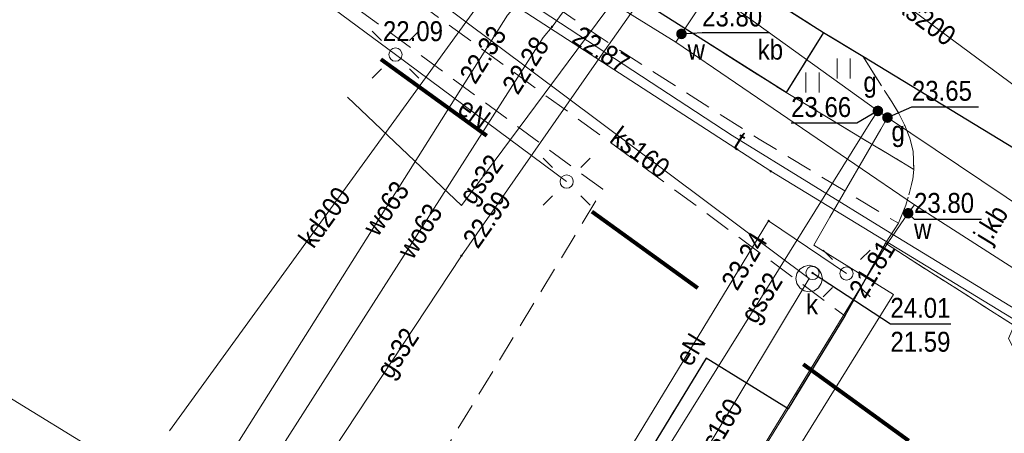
# Model space of a CAD drawing. Header units: metres. Extents: x 5490589 to 5490956, y 5935138 to 5935420.
# Tile 24 of 37: x 5490788 to 5490825, y 5935177 to 5935192. Entities that reach past the tile are written whole.
import ezdxf
from ezdxf.enums import TextEntityAlignment as Align

# ---------------------------------------------------------------- set-up
doc = ezdxf.new("R2010")
doc.units = ezdxf.units.M
doc.header["$MEASUREMENT"] = 0
for name, pattern in [('1.0_0.5', [1.5, 1, -0.5]), ('1.5_0.5', [2, 1.5, -0.5]), ('218-1000', [1.4, 0.7, -0.7]), ('219-500', [0]), ('egug-500', [0])]:
    doc.linetypes.add(name, pattern=pattern)
doc.layers.get('0').update_dxf_attribs({"color": 2, "linetype": 'CONTINUOUS', "lineweight": 5})
for name, color, linetype in [('203-punkt graniczny', 7, 'CONTINUOUS'), ('218-kontur użytku gruntowego', 7, 'CONTINUOUS'), ('219-działka ewidencyjna', 7, 'CONTINUOUS'), ('chodnik', 7, 'CONTINUOUS'), ('jezdnia', 7, 'CONTINUOUS'), ('jezdnia-Atr17', 7, 'CONTINUOUS'), ('komora podziemna', 7, 'CONTINUOUS'), ('krawężnik', 7, 'CONTINUOUS'), ('latarnia', 7, 'CONTINUOUS'), ('obszar utwardzony', 7, 'CONTINUOUS'), ('obszar utwardzony-Atr17', 7, 'CONTINUOUS'), ('przewód elektroenergetyczny podziemny', 7, 'CONTINUOUS'), ('przewód elektroenergetyczny podziemny-Atr1', 7, 'CONTINUOUS'), ('przewód gazowy', 7, 'CONTINUOUS'), ('przewód gazowy-Atr1', 7, 'CONTINUOUS'), ('przewód kanalizacyjny', 7, 'CONTINUOUS'), ('przewód kanalizacyjny-Atr1', 7, 'CONTINUOUS'), ('przewód telekomunikacyjny podziemny', 7, 'CONTINUOUS'), ('przewód telekomunikacyjny podziemny-Atr1', 7, 'CONTINUOUS'), ('przewód wodociągowy', 7, 'CONTINUOUS'), ('przewód wodociągowy-Atr1', 7, 'CONTINUOUS'), ('rzędna', 7, 'CONTINUOUS'), ('rzędna-Atr2', 7, 'CONTINUOUS'), ('rzędna-Atr3', 7, 'CONTINUOUS'), ('trawnik', 7, 'CONTINUOUS'), ('właz do komory lub kanału - okrągły', 7, 'CONTINUOUS'), ('właz do komory lub kanału - okrągły-Atr17', 7, 'CONTINUOUS'), ('zasuwa lub zawór', 7, 'CONTINUOUS'), ('zasuwa lub zawór-Atr17', 7, 'CONTINUOUS')]:
    doc.layers.add(name, color=color, linetype=linetype)
doc.layers.add('zakres nowy', color=6, linetype='218-1000', lineweight=80)
doc.styles.get("Standard").update_dxf_attribs({"font": 'Working1250', "width": 0.75})

# ---------------------------------------------------------------- blocks, each defined once
blk = doc.blocks.new('203')
at = {"linetype": 'Continuous', "lineweight": 0}
h = blk.add_hatch(color=0, dxfattribs=at)
edge = h.paths.add_edge_path()
edge.add_arc((0, 0), 0.045, 0, 360)
blk = doc.blocks.new('TU04')
at = {"color": 0, "linetype": 'Continuous', "lineweight": 13}
for p, q in [((0, 0), (0, 0.75)), ((0.5, 0), (0.5, 0.75))]:
    blk.add_line(p, q, dxfattribs=at)
blk = doc.blocks.new('US22')
at = {"color": 0, "linetype": 'Continuous', "lineweight": 13}
blk.add_circle((0, 0), 0.25, dxfattribs=at)
blk = doc.blocks.new('PW01')
at = {"linetype": 'Continuous', "lineweight": 13}
h = blk.add_hatch(color=0, dxfattribs=at)
edge = h.paths.add_edge_path()
edge.add_arc((0, 0), 0.045, 0, 360)
blk = doc.blocks.new('SM01')
at = {"color": 0, "linetype": 'Continuous', "lineweight": 13}
for p, q in [((-0.53, 0.531), (-0.883, 0.884)), ((0.531, 0.531), (0.884, 0.884)), ((-0.53, -0.53), (-0.883, -0.883)), ((0.531, -0.53), (0.884, -0.883))]:
    blk.add_line(p, q, dxfattribs=at)
blk.add_circle((0, 0), 0.25, dxfattribs=at)
blk = doc.blocks.new('US25')
at = {"linetype": 'Continuous', "lineweight": 0}
h = blk.add_hatch(color=0, dxfattribs=at)
edge = h.paths.add_edge_path()
edge.add_arc((0, 0), 0.2, 0, 360)

msp = doc.modelspace()

# ---------------------------------------------------------------- linework, layer by layer
at = {"layer": '218-kontur użytku gruntowego', "color": 3, "linetype": 'egug-500', "lineweight": 18, "flags": 128}
for points in [[(5490805.16, 5935193.85), (5490816.54, 5935186.46)], [(5490816.54, 5935186.46), (5490805.16, 5935193.85)], [(5490816.54, 5935186.46), (5490831.22, 5935177.52)], [(5490831.22, 5935177.52), (5490816.54, 5935186.46)]]:
    msp.add_lwpolyline(points, dxfattribs=at)
at = {"layer": '219-działka ewidencyjna', "color": 7, "linetype": '219-500', "lineweight": 18, "flags": 128}
for points in [[(5490805.16, 5935193.85), (5490816.54, 5935186.46)], [(5490816.54, 5935186.46), (5490831.22, 5935177.52)]]:
    msp.add_lwpolyline(points, dxfattribs=at)
at = {"layer": 'chodnik', "color": 7, "linetype": '1.0_0.5', "lineweight": 18, "flags": 128}
for points in [[(5490778.34, 5935216.83), (5490776.72, 5935214.62), (5490778.06, 5935213.65), (5490779.52, 5935215.75), (5490782.7, 5935212.88), (5490787.41, 5935208.76), (5490792, 5935204.85), (5490795.86, 5935201.73), (5490795.1, 5935200.72), (5490796.38, 5935199.75), (5490797.09, 5935200.8), (5490800.05, 5935198.56), (5490807.47, 5935193.31), (5490810.87, 5935191), (5490816.1, 5935187.67), (5490821.34, 5935184.5), (5490821.62, 5935185.18), (5490821.76, 5935185.66), (5490821.88, 5935186.16), (5490821.92, 5935186.53), (5490817.12, 5935189.42), (5490811.98, 5935192.68), (5490808.62, 5935194.96), (5490803.67, 5935198.46), (5490801.21, 5935200.26), (5490798.84, 5935202.09), (5490796.46, 5935203.91), (5490793.22, 5935206.43), (5490790.93, 5935208.37), (5490788.61, 5935210.38), (5490784.05, 5935214.37), (5490781.82, 5935216.4), (5490779.61, 5935218.44), (5490775.3, 5935222.87), (5490771.16, 5935227.16), (5490762.19, 5935236.95), (5490761.88, 5935237.35), (5490761.63, 5935237.8), (5490761.52, 5935238.13), (5490761.49, 5935238.45), (5490761.53, 5935238.79), (5490761.69, 5935239.29), (5490761.89, 5935239.75), (5490762.17, 5935240.18), (5490762.52, 5935240.67), (5490760.1, 5935243.77), (5490759.14, 5935243.44), (5490758.62, 5935243.34), (5490758.15, 5935243.3), (5490757.66, 5935243.28), (5490757.14, 5935243.26), (5490756.14, 5935243.23), (5490755.14, 5935243.26), (5490754.13, 5935243.33), (5490753.62, 5935243.39), (5490753.13, 5935243.48), (5490752.66, 5935243.58), (5490752.15, 5935243.7), (5490751.71, 5935243.9), (5490751.08, 5935244.31), (5490749.35, 5935243.37), (5490747.61, 5935242.42), (5490728.02, 5935231.69), (5490713.43, 5935223.69), (5490712.7, 5935222.79), (5490712.25, 5935222.22), (5490711.77, 5935221.5), (5490711.41, 5935220.83), (5490711.11, 5935219.98), (5490729.81, 5935230.21), (5490750.94, 5935241.71), (5490751.19, 5935241.8), (5490751.47, 5935241.79), (5490752.22, 5935241.59), (5490752.71, 5935241.49), (5490753.21, 5935241.39), (5490753.71, 5935241.34), (5490754.21, 5935241.3), (5490754.71, 5935241.25), (5490755.39, 5935241.23), (5490755.74, 5935241.23), (5490756.07, 5935241.09), (5490756.35, 5935240.88), (5490761.98, 5935234.06), (5490765.98, 5935229.55), (5490769.38, 5935225.85), (5490773.76, 5935221.34), (5490778.2, 5935217.04)], [(5490725.49, 5935196.72), (5490726.23, 5935195.39), (5490743.06, 5935204.55), (5490744.86, 5935205.52), (5490767.3, 5935217.72), (5490775.26, 5935211.72), (5490774.59, 5935210.83), (5490775.87, 5935209.83), (5490776.51, 5935210.78), (5490792.89, 5935198.51), (5490792.33, 5935197.76), (5490793.58, 5935196.8), (5490794.15, 5935197.57), (5490802.05, 5935191.8), (5490810.22, 5935185.78), (5490801.51, 5935171.37), (5490807.14, 5935167.97), (5490814.11, 5935179.42), (5490817.19, 5935177.52), (5490819.33, 5935181.02), (5490811.07, 5935187.13), (5490802.95, 5935193.04), (5490795.51, 5935198.54), (5490794.15, 5935199.55), (5490790.49, 5935202.24), (5490779.3, 5935210.52), (5490777.07, 5935212.14), (5490775.69, 5935213.17), (5490774.53, 5935214.02), (5490767.52, 5935219.61), (5490764.79, 5935218.16), (5490753.9, 5935212.2)]]:
    msp.add_lwpolyline(points, close=True, dxfattribs=at)
at = {"layer": 'jezdnia', "color": 7, "linetype": '1.5_0.5', "lineweight": 18, "flags": 128}
for points in [[(5490754, 5935262.06), (5490751.86, 5935265.39), (5490746.51, 5935273.75), (5490742.63, 5935279.84), (5490738.32, 5935286.44), (5490732.44, 5935295.73), (5490722.51, 5935311.34), (5490718.74, 5935317.25), (5490717.66, 5935318.92), (5490716.6, 5935320.62), (5490715.86, 5935321.91), (5490715.17, 5935323.27), (5490713.69, 5935326.49), (5490713.08, 5935327.85), (5490712.37, 5935329.69), (5490711.86, 5935331.13), (5490710.98, 5935334.03), (5490710.54, 5935335.49), (5490710.2, 5935336.88), (5490709.91, 5935337.91), (5490709.63, 5935339.3), (5490709.38, 5935340.82), (5490709.16, 5935342.35), (5490708.93, 5935343.86), (5490708.77, 5935345.32), (5490708.64, 5935346.8), (5490708.53, 5935348.26), (5490708.49, 5935350.27), (5490708.49, 5935352.27), (5490708.52, 5935354.29), (5490708.69, 5935357.31), (5490708.92, 5935359.29), (5490709.22, 5935361.29), (5490709.44, 5935362.78), (5490709.76, 5935364.23), (5490710.63, 5935367.57), (5490711.19, 5935368.99), (5490711.62, 5935369.88), (5490712.04, 5935370.75), (5490712.55, 5935371.63), (5490712.82, 5935372.06), (5490713.19, 5935372.46), (5490713.52, 5935372.84), (5490713.91, 5935373.2), (5490714.28, 5935373.53), (5490714.72, 5935373.8), (5490715.14, 5935373.99), (5490715.59, 5935374.2), (5490716.1, 5935374.35), (5490716.58, 5935374.46), (5490717.06, 5935374.54), (5490717.59, 5935374.6), (5490718.09, 5935374.63), (5490718.59, 5935374.65), (5490719.09, 5935374.64), (5490719.58, 5935374.59), (5490720.06, 5935374.47), (5490720.55, 5935374.34), (5490721.53, 5935374.04), (5490723.41, 5935373.35), (5490702.58, 5935381.08), (5490702.88, 5935380.9), (5490703.47, 5935380.34), (5490704.14, 5935379.62), (5490704.41, 5935379.22), (5490704.74, 5935378.8), (5490705, 5935378.36), (5490705.24, 5935377.93), (5490705.41, 5935377.45), (5490705.56, 5935376.98), (5490705.82, 5935376), (5490705.91, 5935375.52), (5490705.96, 5935375), (5490705.84, 5935373.98), (5490705.68, 5935373.03), (5490704.59, 5935369.2), (5490704.16, 5935367.65), (5490703.32, 5935364.34), (5490702.95, 5935362.4), (5490702.62, 5935360.41), (5490702.37, 5935358.41), (5490702.21, 5935356.95), (5490702.11, 5935355.46), (5490702, 5935353.48), (5490701.86, 5935351.04), (5490701.94, 5935349.48), (5490702, 5935347.48), (5490702.1, 5935345.49), (5490702.32, 5935343.51), (5490702.58, 5935341.53), (5490702.9, 5935339.58), (5490703.23, 5935337.6), (5490704.2, 5935333.72), (5490704.64, 5935332.3), (5490705.46, 5935329.97), (5490706.14, 5935328.08), (5490707.1, 5935325.83), (5490707.95, 5935324), (5490709.1, 5935321.76), (5490710.29, 5935319.58), (5490711.29, 5935317.81), (5490714.53, 5935312.73), (5490717.75, 5935307.69), (5490721, 5935302.68), (5490723.92, 5935298.01), (5490727.38, 5935292.63), (5490730.7, 5935287.45), (5490733.32, 5935283.34), (5490733.85, 5935282.52), (5490734.55, 5935281.41), (5490739.74, 5935273.17), (5490741.9, 5935269.87), (5490746.8, 5935262.16), (5490748.88, 5935258.81), (5490749.4, 5935257.88), (5490749.6, 5935257.24), (5490749.69, 5935256.22), (5490749.7, 5935255.72), (5490749.66, 5935254.72), (5490749.48, 5935253.71), (5490749.24, 5935252.74), (5490748.89, 5935251.77), (5490748.72, 5935251.33), (5490748.47, 5935250.87), (5490747.84, 5935249.96), (5490747.2, 5935249.3), (5490746.48, 5935248.68), (5490745.65, 5935248.12), (5490744.74, 5935247.55), (5490712.74, 5935230.16), (5490703.54, 5935225.12), (5490693.9, 5935219.85), (5490693.4, 5935219.62), (5490692.46, 5935219.23), (5490691.54, 5935218.92), (5490691.09, 5935218.79), (5490690.08, 5935218.63), (5490689.05, 5935218.54), (5490688.53, 5935218.56), (5490687.54, 5935218.63), (5490687.06, 5935218.73), (5490686.07, 5935219.05), (5490685.61, 5935219.22), (5490685.15, 5935219.42), (5490684.72, 5935219.66), (5490684.28, 5935219.91), (5490683.86, 5935220.2), (5490683.46, 5935220.5), (5490683.06, 5935220.82), (5490682.69, 5935221.17), (5490682.34, 5935221.51), (5490682.03, 5935221.84), (5490681.58, 5935222.25), (5490692, 5935203.21), (5490691.95, 5935203.64), (5490691.81, 5935204.11), (5490691.67, 5935204.57), (5490691.58, 5935205.09), (5490691.5, 5935205.57), (5490691.45, 5935206.08), (5490691.44, 5935206.59), (5490691.46, 5935207.1), (5490691.51, 5935207.6), (5490691.57, 5935208.09), (5490691.67, 5935208.6), (5490691.79, 5935209.07), (5490691.97, 5935209.54), (5490692.16, 5935210.01), (5490692.38, 5935210.47), (5490692.6, 5935210.92), (5490692.87, 5935211.35), (5490693.16, 5935211.75), (5490693.44, 5935212.14), (5490693.82, 5935212.5), (5490694.17, 5935212.86), (5490694.55, 5935213.19), (5490694.94, 5935213.49), (5490695.79, 5935214.04), (5490696.66, 5935214.53), (5490697.52, 5935215.02), (5490700.98, 5935216.88), (5490713.43, 5935223.69), (5490747.61, 5935242.42), (5490749.35, 5935243.37), (5490751.08, 5935244.31), (5490752.54, 5935244.93), (5490753.48, 5935245.27), (5490754.44, 5935245.5), (5490755.47, 5935245.62), (5490756.49, 5935245.57), (5490757.44, 5935245.48), (5490757.94, 5935245.33), (5490758.44, 5935245.18), (5490758.97, 5935244.88), (5490759.4, 5935244.58), (5490760.1, 5935243.77), (5490762.52, 5935240.67), (5490764.56, 5935238.37), (5490768.95, 5935233.26), (5490770.95, 5935231.1), (5490772.99, 5935228.9), (5490777.19, 5935224.62), (5490781.53, 5935220.39), (5490785.9, 5935216.42), (5490790.42, 5935212.45), (5490793, 5935210.21), (5490794.96, 5935208.49), (5490798.17, 5935206.07), (5490801.3, 5935203.57), (5490802.88, 5935202.4), (5490805.26, 5935200.59), (5490810.19, 5935197.14), (5490813.47, 5935194.9), (5490818.52, 5935191.68), (5490820, 5935190.79), (5490832.04, 5935183.46), (5490835.43, 5935181.38), (5490842.37, 5935177.14), (5490842.16, 5935176.8), (5490843.47, 5935176), (5490843.72, 5935176.35), (5490850.85, 5935171.98), (5490854.26, 5935169.93), (5490861.26, 5935165.65), (5490866.4, 5935162.52), (5490869.81, 5935160.5), (5490872.81, 5935165.67), (5490863.37, 5935171.42), (5490857.41, 5935175.05), (5490855.71, 5935176.07), (5490854.88, 5935176.62), (5490854.18, 5935177.24), (5490853.76, 5935177.67), (5490853.43, 5935178.05), (5490853.12, 5935178.46), (5490852.87, 5935178.88), (5490852.62, 5935179.32), (5490852.42, 5935179.78), (5490852.23, 5935180.26), (5490852.07, 5935180.73), (5490851.98, 5935181.24), (5490851.9, 5935181.72), (5490851.84, 5935182.21), (5490851.82, 5935182.71), (5490851.84, 5935183.22), (5490851.86, 5935183.73), (5490851.92, 5935184.22), (5490852.03, 5935184.71), (5490852.2, 5935185.34), (5490853.97, 5935188.73), (5490850.09, 5935193.68), (5490848.57, 5935191.56), (5490847.66, 5935190.36), (5490847.03, 5935189.58), (5490846.4, 5935188.81), (5490845.74, 5935188.06), (5490845.37, 5935187.7), (5490844.97, 5935187.4), (5490844.56, 5935187.12), (5490844.11, 5935186.9), (5490843.65, 5935186.7), (5490843.16, 5935186.55), (5490842.68, 5935186.42), (5490842.2, 5935186.37), (5490841.69, 5935186.29), (5490841.17, 5935186.25), (5490840.68, 5935186.22), (5490840.17, 5935186.24), (5490839.68, 5935186.32), (5490838.71, 5935186.6), (5490837.82, 5935187.05), (5490836.52, 5935187.78), (5490835.18, 5935188.62), (5490834.38, 5935189.08), (5490825.04, 5935194.87), (5490816.97, 5935199.82), (5490814.03, 5935201.78), (5490809.92, 5935204.66), (5490805.89, 5935207.58), (5490800.35, 5935211.9), (5490796.91, 5935214.74), (5490793.82, 5935217.29), (5490790.8, 5935219.95), (5490787.83, 5935222.62), (5490784.89, 5935225.39), (5490782.03, 5935228.18), (5490778.52, 5935231.68), (5490776.46, 5935233.91), (5490773.09, 5935237.6), (5490769.8, 5935241.37), (5490767.26, 5935244.46), (5490764.74, 5935247.57), (5490762.2, 5935250.68)], [(5490821.34, 5935184.5), (5490820.85, 5935183.75), (5490825.7, 5935180.65), (5490826.22, 5935181.5), (5490826.64, 5935182.02), (5490827.01, 5935182.38), (5490827.43, 5935182.69), (5490827.8, 5935182.9), (5490828.87, 5935183.21), (5490829.37, 5935183.3), (5490829.87, 5935183.37), (5490830.38, 5935183.38), (5490830.88, 5935183.39), (5490832.04, 5935183.46), (5490820, 5935190.79), (5490820.83, 5935189.48), (5490821.1, 5935189.07), (5490821.36, 5935188.63), (5490821.58, 5935188.18), (5490821.77, 5935187.7), (5490821.9, 5935187.21), (5490821.92, 5935186.53), (5490821.88, 5935186.16), (5490821.76, 5935185.66), (5490821.62, 5935185.18)]]:
    msp.add_lwpolyline(points, close=True, dxfattribs=at)
at = {"layer": 'jezdnia', "color": 7, "linetype": '1.5_0.5', "lineweight": 18}
msp.add_lwpolyline([(5490821.033, 5935143.133), (5490824.38, 5935148.65), (5490837.5, 5935170.17), (5490838.57, 5935171.95), (5490825.66, 5935179.83), (5490825.49, 5935180.16), (5490825.7, 5935180.65), (5490820.85, 5935183.75), (5490819.33, 5935181.02), (5490817.19, 5935177.52), (5490808.05, 5935162.56), (5490796.222, 5935143.133)], dxfattribs=at)
at = {"layer": 'komora podziemna', "color": 34, "linetype": 'Continuous', "lineweight": 18, "flags": 128}
msp.add_lwpolyline([(5490817.98, 5935182.92), (5490818.17, 5935182.88), (5490818.33, 5935182.77), (5490818.44, 5935182.61), (5490818.48, 5935182.42), (5490818.44, 5935182.23), (5490818.33, 5935182.07), (5490818.17, 5935181.96), (5490817.98, 5935181.92), (5490817.79, 5935181.96), (5490817.63, 5935182.07), (5490817.52, 5935182.23), (5490817.48, 5935182.42), (5490817.52, 5935182.61), (5490817.63, 5935182.77), (5490817.79, 5935182.88)], close=True, dxfattribs=at)
at = {"layer": 'krawężnik', "color": 7, "linetype": 'Continuous', "lineweight": 25, "flags": 128}
for points in [[(5490813.47, 5935194.9), (5490818.52, 5935191.68), (5490817.12, 5935189.42), (5490811.98, 5935192.68)], [(5490818.52, 5935191.68), (5490820, 5935190.79)], [(5490820, 5935190.79), (5490832.04, 5935183.46), (5490835.43, 5935181.38), (5490842.37, 5935177.14), (5490842.16, 5935176.8), (5490843.47, 5935176), (5490843.72, 5935176.35), (5490850.85, 5935171.98), (5490854.26, 5935169.93), (5490861.26, 5935165.65), (5490866.4, 5935162.52)]]:
    msp.add_lwpolyline(points, dxfattribs=at)
at = {"layer": 'krawężnik', "color": 7, "linetype": 'Continuous', "lineweight": 25}
msp.add_lwpolyline([(5490820.85, 5935183.75), (5490819.33, 5935181.02), (5490817.19, 5935177.52), (5490814.11, 5935179.42), (5490807.14, 5935167.97), (5490802.6, 5935160.42), (5490801.77, 5935159.1), (5490798.22, 5935153.29), (5490792.019, 5935143.133)], dxfattribs=at)
at = {"layer": 'obszar utwardzony', "color": 7, "linetype": '1.5_0.5', "lineweight": 18, "flags": 128}
msp.add_lwpolyline([(5490813.47, 5935194.9), (5490811.98, 5935192.68), (5490817.12, 5935189.42), (5490818.52, 5935191.68)], close=True, dxfattribs=at)
at = {"layer": 'przewód elektroenergetyczny podziemny', "color": 1, "linetype": 'Continuous', "lineweight": 18, "flags": 128}
for points in [[(5490802.42, 5935190.85), (5490796.6, 5935195.17)], [(5490802.42, 5935190.85), (5490808.86, 5935186.07)], [(5490808.73, 5935171.88), (5490816.46, 5935184.59), (5490819.39, 5935182.61)]]:
    msp.add_lwpolyline(points, dxfattribs=at)
at = {"layer": 'przewód gazowy', "color": 40, "linetype": 'Continuous', "lineweight": 18, "flags": 128}
for points in [[(5490853.03, 5935168.18), (5490844.68, 5935172.96), (5490834.29, 5935179.51), (5490820.93, 5935188.48), (5490820.57, 5935188.73), (5490814.62, 5935193.03), (5490812.79, 5935194.57), (5490812.23, 5935195.06), (5490798.33, 5935204.76), (5490786.81, 5935214.55), (5490770.88, 5935228.03), (5490769.54, 5935229.1), (5490756.14, 5935245.34)], [(5490812.79, 5935194.57), (5490812.5, 5935194.15), (5490809.9, 5935190.44), (5490804.9, 5935183.28), (5490797.49, 5935172.05), (5490781.59, 5935181.81), (5490778.29, 5935183.88), (5490777.44, 5935187.79), (5490768.01, 5935195.06), (5490765.8, 5935191.52), (5490759.79, 5935181.41), (5490761, 5935180.6)], [(5490812.23, 5935195.06), (5490811.94, 5935194.66), (5490809.24, 5935191.02), (5490804.9, 5935185.17), (5490800.62, 5935189.25)], [(5490798.45, 5935157.71), (5490800.61, 5935156.18), (5490810.35, 5935172.33), (5490818.2, 5935184.94), (5490820.31, 5935188.33), (5490820.57, 5935188.73)]]:
    msp.add_lwpolyline(points, dxfattribs=at)
at = {"layer": 'przewód gazowy', "color": 40, "linetype": 'Continuous', "lineweight": 18}
msp.add_lwpolyline([(5490820.93, 5935188.48), (5490820.68, 5935188.05), (5490818.76, 5935184.73), (5490818.16, 5935183.68), (5490821.16, 5935181.82), (5490814.29, 5935170.74), (5490807.48, 5935159.67), (5490800.64, 5935148.64), (5490797.239, 5935143.133)], dxfattribs=at)
at = {"layer": 'przewód kanalizacyjny', "color": 34, "linetype": 'Continuous', "lineweight": 18}
msp.add_lwpolyline([(5490843.12, 5935176.8), (5490804.89, 5935205.1), (5490770.59, 5935230.64), (5490754.39, 5935255.57), (5490729.9, 5935289.08), (5490710.57, 5935316.38), (5490703.51, 5935346.76), (5490707.95, 5935384.8), (5490676.876, 5935395.649)], dxfattribs=at)
at = {"layer": 'przewód kanalizacyjny', "color": 34, "linetype": 'Continuous', "lineweight": 18, "flags": 128}
for points in [[(5490817.98, 5935182.42), (5490798.41, 5935197.08)], [(5490793.92, 5935176.69), (5490805.57, 5935192.76)], [(5490817.98, 5935182.42), (5490806.89, 5935163.95)]]:
    msp.add_lwpolyline(points, dxfattribs=at)
at = {"layer": 'przewód telekomunikacyjny podziemny', "color": 30, "linetype": 'Continuous', "lineweight": 18, "flags": 128}
msp.add_lwpolyline([(5490784.84, 5935210.18), (5490789.58, 5935206.34), (5490795.35, 5935201.44), (5490801.67, 5935196.81), (5490807.94, 5935192.49), (5490815.09, 5935187.8), (5490821.03, 5935184.14), (5490831.87, 5935177.53), (5490847.72, 5935167.66)], dxfattribs=at)
at = {"layer": 'przewód wodociągowy', "color": 5, "linetype": 'Continuous', "lineweight": 18, "flags": 128}
for points in [[(5490785.73, 5935211.63), (5490798.13, 5935201.73), (5490808.26, 5935194.34), (5490809.45, 5935193.5), (5490812.97, 5935191.32), (5490821.95, 5935185.2), (5490833.47, 5935177.81), (5490846.46, 5935170.72), (5490846.68, 5935170.59), (5490847.08, 5935170.37), (5490858.04, 5935163.45), (5490873.85, 5935153.89)], [(5490812.97, 5935191.32), (5490813.18, 5935191.63), (5490814.28, 5935193.3), (5490818.39, 5935199.58), (5490820.03, 5935202.08)], [(5490809.45, 5935193.5), (5490809.24, 5935193.17), (5490808.31, 5935191.9)], [(5490806.95, 5935192.69), (5490806.64, 5935192.33), (5490794.43, 5935172.98), (5490794.3, 5935171.24), (5490790.94, 5935167.48), (5490783.48, 5935171.89), (5490771.71, 5935178.76), (5490769.85, 5935176.73)], [(5490808.31, 5935191.9), (5490807.98, 5935191.5), (5490791.6, 5935165.83), (5490791.23, 5935164.65), (5490791.06, 5935163.87)], [(5490821.95, 5935185.2), (5490821.71, 5935184.88), (5490820.95, 5935183.77)]]:
    msp.add_lwpolyline(points, dxfattribs=at)
at = {"layer": 'przewód wodociągowy', "color": 5, "linetype": 'Continuous', "lineweight": 18}
msp.add_lwpolyline([(5490820.95, 5935183.77), (5490807.93, 5935162.47), (5490795.688, 5935143.133)], dxfattribs=at)
at = {"layer": 'rzędna-Atr2', "color": 7}
for p, q in [((5490813.18, 5935191.63), (5490813.956, 5935191.678)), ((5490813.956, 5935191.678), (5490816.488, 5935191.678))]:
    msp.add_line(p, q, dxfattribs=at)
at = {"layer": 'rzędna-Atr2', "color": 7, "flags": 128}
for points in [[(5490820.57, 5935188.73), (5490819.78, 5935188.27), (5490817.307, 5935188.27)], [(5490820.93, 5935188.48), (5490821.85, 5935188.88), (5490824.355, 5935188.88)], [(5490821.71, 5935184.88), (5490821.93, 5935184.66), (5490824.462, 5935184.66)], [(5490818.11, 5935182.63), (5490821.04, 5935180.71), (5490823.311, 5935180.71)]]:
    msp.add_lwpolyline(points, dxfattribs=at)
at = {"layer": 'trawnik', "color": 7, "linetype": '1.0_0.5', "lineweight": 18, "flags": 128}
msp.add_lwpolyline([(5490818.52, 5935191.68), (5490817.12, 5935189.42), (5490821.92, 5935186.53), (5490821.9, 5935187.21), (5490821.77, 5935187.7), (5490821.58, 5935188.18), (5490821.36, 5935188.63), (5490821.1, 5935189.07), (5490820.83, 5935189.48), (5490820, 5935190.79)], close=True, dxfattribs=at)
at = {"layer": 'zakres nowy', "ltscale": 7}
msp.add_lwpolyline([(5490696.87, 5935411.82), (5490683.11, 5935366.31), (5490696.87, 5935309.87), (5490746.26, 5935230.85), (5490858.09, 5935150.06), (5490948.04, 5935320.45)], close=True, dxfattribs=at)

# ---------------------------------------------------------------- block references
at = {"layer": '203-punkt graniczny', "color": 7, "linetype": 'Continuous', "lineweight": 18}
msp.add_blockref('203', (5490816.54, 5935186.46), dxfattribs=at)
at = {"layer": 'latarnia', "color": 7, "linetype": 'Continuous', "lineweight": 18}
for p in [(5490802.42, 5935190.85), (5490808.86, 5935186.07), (5490819.39, 5935182.61)]:
    msp.add_blockref('SM01', p, dxfattribs=at)
at = {"layer": 'rzędna', "color": 5, "linetype": 'Continuous', "lineweight": 18}
for p in [(5490808.31, 5935191.9), (5490813.18, 5935191.63), (5490821.71, 5935184.88), (5490820.95, 5935183.77)]:
    msp.add_blockref('PW01', p, dxfattribs=at)
at = {"layer": 'rzędna', "color": 40, "linetype": 'Continuous', "lineweight": 18}
for p in [(5490820.57, 5935188.73), (5490820.93, 5935188.48), (5490804.9, 5935183.28)]:
    msp.add_blockref('PW01', p, dxfattribs=at)
at = {"layer": 'rzędna', "color": 1, "linetype": 'Continuous', "lineweight": 18}
msp.add_blockref('PW01', (5490816.46, 5935184.59), dxfattribs=at)
at = {"layer": 'rzędna', "color": 34, "linetype": 'Continuous', "lineweight": 18}
msp.add_blockref('PW01', (5490818.11, 5935182.63), dxfattribs=at)
at = {"layer": 'trawnik', "color": 7, "linetype": 'Continuous', "lineweight": 18}
for p in [(5490819.033, 5935189.954), (5490817.858, 5935189.422)]:
    msp.add_blockref('TU04', p, dxfattribs=at)
at = {"layer": 'właz do komory lub kanału - okrągły', "color": 7, "linetype": 'Continuous', "lineweight": 18}
msp.add_blockref('US22', (5490818.11, 5935182.63), dxfattribs=at)
at = {"layer": 'zasuwa lub zawór', "color": 5, "linetype": 'Continuous', "lineweight": 18}
for p in [(5490813.18, 5935191.63), (5490821.71, 5935184.88)]:
    msp.add_blockref('US25', p, dxfattribs=at)
at = {"layer": 'zasuwa lub zawór', "color": 40, "linetype": 'Continuous', "lineweight": 18}
for p in [(5490820.57, 5935188.73), (5490820.93, 5935188.48)]:
    msp.add_blockref('US25', p, dxfattribs=at)

# ---------------------------------------------------------------- texts
at = {"layer": 'jezdnia-Atr17', "color": 7, "width": 0.9}
msp.add_text('j.kb', height=0.75, rotation=58.6, dxfattribs=at).set_placement((5490824.82, 5935184.47), align=Align.MIDDLE_CENTER)
at = {"layer": 'obszar utwardzony-Atr17', "color": 7, "width": 0.9}
msp.add_text('kb', height=0.75, dxfattribs=at).set_placement((5490816.527, 5935191.037), align=Align.MIDDLE_CENTER)
at = {"layer": 'przewód elektroenergetyczny podziemny-Atr1', "color": 1, "width": 0.9}
for rotation, p in [(323.4, (5490805.385, 5935188.649)), (58.7, (5490813.51, 5935179.75))]:
    msp.add_text('eN', height=0.75, rotation=rotation, dxfattribs=at).set_placement(p, align=Align.MIDDLE_CENTER)
at = {"layer": 'przewód gazowy-Atr1', "color": 40, "width": 0.9}
for rotation, p in [(53.429, (5490805.048, 5935185.369)), (58.097, (5490815.667, 5935180.87)), (56.581, (5490801.95, 5935178.8))]:
    msp.add_text('gs32', height=0.75, rotation=rotation, dxfattribs=at).set_placement(p, align=Align.MIDDLE_LEFT)
at = {"layer": 'przewód kanalizacyjny-Atr1', "color": 34, "width": 0.9}
msp.add_text('ks200', height=0.75, rotation=323.488, dxfattribs=at).set_placement((5490821.42, 5935192.87), align=Align.MIDDLE_LEFT)
for s, rotation, p in [('ks160', 323.2, (5490811.632, 5935187.176)), ('kd200', 54.1, (5490799.75, 5935184.73)), ('ks160', 58.999, (5490814.582, 5935176.76))]:
    msp.add_text(s, height=0.75, rotation=rotation, dxfattribs=at).set_placement(p, align=Align.MIDDLE_CENTER)
at = {"layer": 'przewód telekomunikacyjny podziemny-Atr1', "color": 30, "width": 0.9}
msp.add_text('t', height=0.75, rotation=328.399, dxfattribs=at).set_placement((5490815.38, 5935187.62), align=Align.MIDDLE_CENTER)
at = {"layer": 'przewód wodociągowy-Atr1', "color": 5, "width": 0.9}
for rotation, p in [(55.4797, (5490802.055, 5935185.064)), (57.499, (5490803.327, 5935184.208))]:
    msp.add_text('wo63', height=0.75, rotation=rotation, dxfattribs=at).set_placement(p, align=Align.MIDDLE_CENTER)
at = {"layer": 'rzędna-Atr2', "color": 5, "width": 0.9}
for p in [(5490813.956, 5935191.686), (5490821.93, 5935184.668)]:
    msp.add_text('23.80', height=0.75, dxfattribs=at).set_placement(p, align=Align.BOTTOM_LEFT)
for s, rotation, p in [('22.33', 57.7, (5490805.105, 5935189.897)), ('22.28', 57.499, (5490806.705, 5935189.501)), ('21.81', 58.6, (5490819.76, 5935181.82))]:
    msp.add_text(s, height=0.75, rotation=rotation, dxfattribs=at).set_placement(p, align=Align.MIDDLE_LEFT)
at = {"layer": 'rzędna-Atr2', "color": 30, "width": 0.9}
msp.add_text('22.87', height=0.75, rotation=326.7374, dxfattribs=at).set_placement((5490809.211, 5935191.656), align=Align.MIDDLE_LEFT)
at = {"layer": 'rzędna-Atr2', "color": 40, "width": 0.9}
for s, p in [('23.65', (5490821.85, 5935188.888)), ('23.66', (5490817.307, 5935188.277))]:
    msp.add_text(s, height=0.75, dxfattribs=at).set_placement(p, align=Align.BOTTOM_LEFT)
msp.add_text('22.99', height=0.75, rotation=55.072, dxfattribs=at).set_placement((5490805.21, 5935183.72), align=Align.MIDDLE_LEFT)
at = {"layer": 'rzędna-Atr2', "color": 1, "width": 0.9}
msp.add_text('23.24', height=0.75, rotation=58.7, dxfattribs=at).set_placement((5490814.956, 5935182.117), align=Align.MIDDLE_LEFT)
at = {"layer": 'rzędna-Atr2', "color": 34, "width": 0.9}
msp.add_text('24.01', height=0.75, dxfattribs=at).set_placement((5490821.04, 5935180.718), align=Align.BOTTOM_LEFT)
at = {"layer": 'rzędna-Atr3', "color": 34, "width": 0.9}
for s, p in [('22.09', (5490801.948, 5935191.133)), ('21.59', (5490821.04, 5935179.442))]:
    msp.add_text(s, height=0.75, dxfattribs=at).set_placement(p, align=Align.BOTTOM_LEFT)
at = {"layer": 'właz do komory lub kanału - okrągły-Atr17', "color": 7, "width": 0.9}
msp.add_text('k', height=0.75, dxfattribs=at).set_placement((5490817.867, 5935181.824), align=Align.TOP_LEFT)
at = {"layer": 'zasuwa lub zawór-Atr17', "color": 5, "width": 0.9}
for p in [(5490813.41, 5935191.41), (5490821.93, 5935184.66)]:
    msp.add_text('w', height=0.75, dxfattribs=at).set_placement(p, align=Align.TOP_LEFT)
at = {"layer": 'zasuwa lub zawór-Atr17', "color": 40, "width": 0.9}
for p in [(5490820.025, 5935189.446), (5490821.08, 5935187.59)]:
    msp.add_text('g', height=0.75, dxfattribs=at).set_placement(p)

doc.saveas('drawing.dxf')
